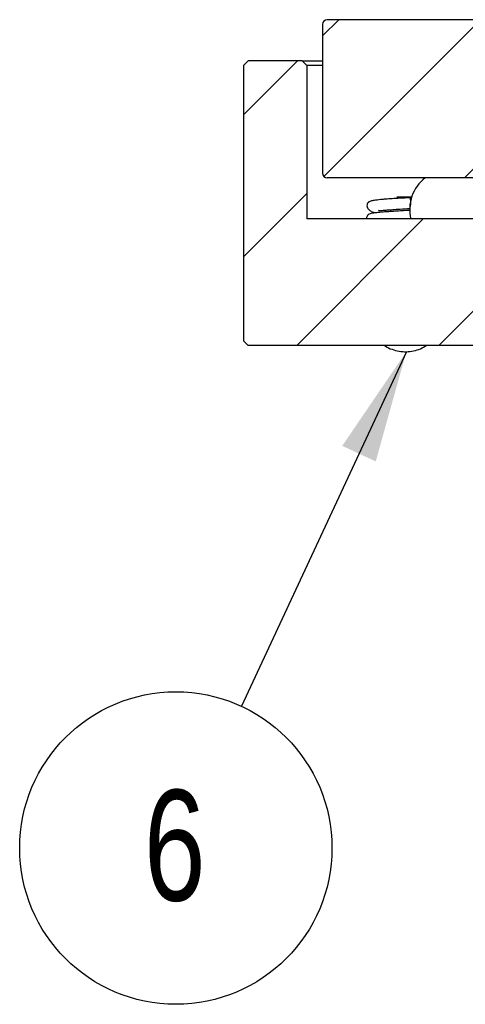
# Model space of a CAD drawing. Header units: millimetres. Extents: x 0 to 297, y 0 to 210.
# Tile 3 of 49: x 108 to 122, y 64 to 95. Entities that reach past the tile are written whole.
import ezdxf

# ---------------------------------------------------------------- set-up
doc = ezdxf.new("R2010")
doc.units = ezdxf.units.MM
doc.layers.add('图层0', color=7, linetype='Continuous', lineweight=25)
doc.styles.add('SLDTEXTSTYLE9', font='TXT', dxfattribs={"width": 0.75})
doc.dimstyles.new('SLDDIMSTYLE0', dxfattribs={"dimtxt": 0.18, "dimasz": 3.556, "dimexe": 0, "dimexo": 0.0625, "dimgap": 0, "dimtad": 0, "dimtih": 1, "dimtoh": 1, "dimdec": 0, "dimrnd": 1e-09, "dimzin": 0, "dimdsep": 46, "dimtxsty": 'Standard', "dimsah": 1, "dimcen": 0.09, "dimadec": 0, "dimazin": 0, "dimtfac": 3.556, "dimtdec": 0, "dimtofl": 0, "dimtmove": 0, "dimatfit": 3, "dimfxl": 0, "dimfrac": 2, "dimtolj": 1, "dimtzin": 0, "dimarcsym": 0})

# ---------------------------------------------------------------- blocks, each defined once
blk = doc.blocks.new('SW_NOTE_0_8')
at = {"layer": '图层0', "color": 0}
blk.add_circle((-2.083, -4.482), 4.942, dxfattribs=at)
at = {"layer": '图层0', "color": 0, "insert": (-2.118, -2.645), "char_height": 3.5, "attachment_point": 2, "style": 'SLDTEXTSTYLE9'}
blk.add_mtext('6', dxfattribs=at)

msp = doc.modelspace()

# ---------------------------------------------------------------- hatches: boundary and pattern name
at = {"layer": '图层0', "linetype": 'Continuous', "lineweight": 18}
h = msp.add_hatch(dxfattribs=at)
h.set_pattern_fill('ANSI31', color=256, angle=3e-322, style=0)
edge = h.paths.add_edge_path(flags=0)
edge.add_arc((117.507, 90.567), 0.15, 180, 270)
edge.add_line((117.507, 90.417), (129.957, 90.417))
edge.add_spline(control_points=[(129.957, 90.417), (130.007, 90.467), (130.057, 90.517), (130.107, 90.567)], knot_values=[0.000001, 0.000001, 0.000001, 0.000001, 0.000425, 0.000425, 0.000425, 0.000425], weights=[1, 1, 1, 1], degree=3, periodic=0)
edge.add_line((130.107, 90.567), (130.107, 94.217))
edge.add_line((130.107, 94.217), (128.107, 94.217))
edge.add_line((128.107, 94.217), (128.107, 95.267))
edge.add_spline(control_points=[(128.107, 95.267), (128.057, 95.317), (128.007, 95.367), (127.957, 95.417)], knot_values=[0.00326, 0.00326, 0.00326, 0.00326, 0.003684, 0.003684, 0.003684, 0.003684], weights=[1, 1, 1, 1], degree=3, periodic=0)
edge.add_line((127.957, 95.417), (117.507, 95.417))
edge.add_arc((117.507, 95.267), 0.15, 90, 180)
edge.add_line((117.357, 95.267), (117.357, 90.567))
h = msp.add_hatch(dxfattribs=at)
h.set_pattern_fill('ANSI31', color=256, angle=3e-322, style=0)
edge = h.paths.add_edge_path(flags=0)
edge.add_line((116.857, 93.964), (116.707, 94.114))
edge.add_line((116.707, 94.114), (115.007, 94.114))
edge.add_line((115.007, 94.114), (114.857, 93.964))
edge.add_line((114.857, 93.964), (114.857, 85.264))
edge.add_line((114.857, 85.264), (115.007, 85.114))
edge.add_line((115.007, 85.114), (127.957, 85.114))
edge.add_spline(control_points=[(127.957, 85.114), (128.007, 85.164), (128.057, 85.214), (128.107, 85.264)], knot_values=[0.001887, 0.001887, 0.001887, 0.001887, 0.002312, 0.002312, 0.002312, 0.002312], weights=[1, 1, 1, 1], degree=3, periodic=0)
edge.add_line((128.107, 85.264), (128.107, 86.314))
edge.add_line((128.107, 86.314), (130.107, 86.314))
edge.add_line((130.107, 86.314), (130.107, 89.114))
edge.add_line((130.107, 89.114), (116.857, 89.114))
edge.add_line((116.857, 89.114), (116.857, 93.964))

# ---------------------------------------------------------------- linework, layer by layer
at = {"color": 7, "linetype": 'Continuous', "lineweight": 25}
for p, q in [((127.957, 95.417), (117.507, 95.417)), ((117.357, 95.267), (117.357, 90.567)), ((114.857, 93.964), (115.007, 94.114)), ((116.707, 94.114), (115.007, 94.114)), ((116.707, 94.114), (116.857, 93.964)), ((116.707, 94.114), (117.357, 94.114)), ((114.857, 93.964), (114.857, 85.264)), ((116.857, 93.964), (116.857, 89.114)), ((117.357, 93.964), (116.857, 93.964)), ((129.957, 90.417), (117.507, 90.417)), ((120.187, 89.786), (120.12, 89.787)), ((130.107, 89.114), (116.857, 89.114)), ((115.007, 85.114), (114.857, 85.264)), ((127.957, 85.114), (115.007, 85.114))]:
    msp.add_line(p, q, dxfattribs=at)
at = {"color": 7, "linetype": 'Continuous', "lineweight": 25, "flags": 128}
msp.add_lwpolyline([(120.119, 89.784), (120.123, 89.786), (120.127, 89.778), (120.131, 89.764), (120.134, 89.742), (120.137, 89.712), (120.139, 89.677), (120.139, 89.643), (120.139, 89.61), (120.137, 89.578), (120.132, 89.522), (120.124, 89.478), (120.115, 89.452), (120.106, 89.447)], dxfattribs=at)
at = {"color": 7, "linetype": 'Continuous', "lineweight": 25}
for centre, radius, start, end in [((117.507, 95.267), 0.15, 90, 180), ((117.507, 90.567), 0.15, 180, 270), ((121.365, 89.424), 1.25, 127.4329, 194.3679)]:
    msp.add_arc(centre, radius, start, end, dxfattribs=at)
for points, knots in [([(120.11, 89.786), (120.008, 89.78), (119.82, 89.77), (119.561, 89.754), (119.356, 89.739), (119.156, 89.723), (118.993, 89.704), (118.889, 89.684), (118.844, 89.667), (118.823, 89.654), (118.805, 89.639), (118.781, 89.608), (118.761, 89.559), (118.763, 89.499), (118.79, 89.442), (118.83, 89.398), (118.898, 89.349), (118.968, 89.326), (119.034, 89.316), (119.062, 89.311)], [0, 0, 0, 0, 0.116714, 0.21619, 0.303884, 0.382516, 0.514992, 0.614305, 0.678719, 0.697562, 0.71143, 0.73003, 0.754431, 0.78101, 0.807642, 0.834148, 0.860389, 0.941146, 1, 1, 1, 1]), ([(120.189, 89.8), (120.123, 89.8), (119.964, 89.8), (119.801, 89.802), (119.705, 89.802)], [0, 0, 0, 0, 0.416545, 1, 1, 1, 1]), ([(120.113, 89.387), (120.084, 89.385), (119.989, 89.379), (119.812, 89.369), (119.6, 89.355), (119.402, 89.342), (119.19, 89.326), (119.001, 89.306), (118.888, 89.292), (118.803, 89.253), (118.764, 89.208), (118.748, 89.168), (118.744, 89.135), (118.747, 89.12), (118.747, 89.114)], [0, 0, 0, 0, 0.044697, 0.148275, 0.261931, 0.378942, 0.486702, 0.67152, 0.818693, 0.895318, 0.937611, 0.975324, 0.991328, 1, 1, 1, 1]), ([(119.126, 89.389), (119.131, 89.386), (119.146, 89.378), (119.247, 89.389), (119.401, 89.4), (119.581, 89.412), (119.828, 89.428), (120.017, 89.44), (120.12, 89.447)], [0, 0, 0, 0, 0.109784, 0.323198, 0.456591, 0.609086, 0.785977, 1, 1, 1, 1]), ([(119.317, 85.114), (119.327, 85.107), (119.399, 85.053), (119.555, 84.987), (119.778, 84.926), (120.009, 84.91), (120.239, 84.937), (120.458, 85.002), (120.587, 85.078), (120.65, 85.114)], [0, 0, 0, 0, 0.027374, 0.191124, 0.354822, 0.518475, 0.682098, 0.845707, 1, 1, 1, 1])]:
    msp.add_open_spline(points, degree=3, knots=knots, dxfattribs=at)

# ---------------------------------------------------------------- block references
at = {"layer": '图层0'}
msp.add_blockref('SW_NOTE_0_8', (114.796, 73.7), dxfattribs=at)

# ---------------------------------------------------------------- leaders
msp.add_leader([(120.009, 84.917), (114.796, 73.7)], dimstyle='SLDDIMSTYLE0', dxfattribs=at)

doc.saveas('drawing.dxf')
